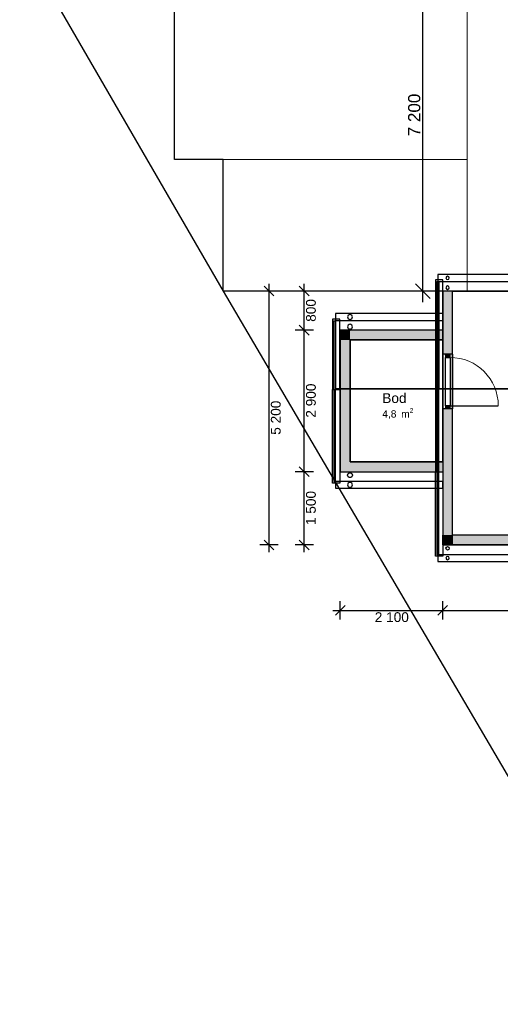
# Model space of a CAD drawing. Header units: millimetres. Extents: x 158466 to 263668, y 129175 to 189280.
# Tile 1 of 55: x 169534 to 179390, y 129175 to 149349. Entities that reach past the tile are written whole.
import ezdxf
from ezdxf.enums import TextEntityAlignment as Align

# ---------------------------------------------------------------- set-up
doc = ezdxf.new("R2010")
doc.units = ezdxf.units.MM
doc.header["$LTSCALE"] = 0.5
doc.header["$MEASUREMENT"] = 0
doc.linetypes.add('PLINE', pattern=[0])
for name, color, linetype in [('23-- Yttervegger (Skravur)(Nye konstruksjoner)', 7, 'Continuous'), ('23-- Yttervegger(Nye konstruksjoner)', 7, 'Continuous'), ('244- Vinduer_ dører_ foldevegger(Nye konstruksjoner)', 7, 'Continuous'), ('26-- Yttertak(Nye konstruksjoner)', 7, 'Continuous'), ('265- Gesimser_ takrenner og nedløp(Nye konstruksjoner)', 7, 'Continuous'), ('71-- Bearbeidet terreng(Nye konstruksjoner)', 7, 'Continuous'), ('842-M___1_100 Målsetting bygning(Nye konstruksjoner)', 7, 'Continuous'), ('862- M___BTA(Nye konstruksjoner)', 7, 'Continuous'), ('862- M___BTA(Polylinje)(Nye konstruksjoner)', 7, 'Continuous'), ('862- M___BTA(Tekst)(Nye konstruksjoner)', 7, 'Continuous'), ('862- M___Nettoareal(Nye konstruksjoner)', 7, 'Continuous'), ('862- M___Nettoareal(Polylinje)(Nye konstruksjoner)', 7, 'Continuous'), ('862- M___Nettoareal(Tekst)(Nye konstruksjoner)', 7, 'Continuous')]:
    doc.layers.add(name, color=color, linetype=linetype)
doc.layers.add('234- Vinduer_ dører_ porter(Nye konstruksjoner)', color=7, linetype='Continuous', lineweight=0)
doc.layers.add('256- Faste himlinger og overflatebehandling(Nye konstruksjoner)', color=7, linetype='Continuous', lineweight=0)
doc.styles.add('GENERATED_STYLE_1', font='arial.ttf')
doc.dimstyles.new('GENERATED_STYLE__2', dxfattribs={"dimtxt": 250, "dimasz": 285, "dimexe": 0.18, "dimexo": 5000, "dimgap": 0, "dimtad": 1, "dimdec": 0, "dimzin": 0, "dimdsep": 46, "dimtxsty": 'GENERATED_STYLE_1', "dimblk": 'ARROWHEAD_6', "dimblk1": 'ARROWHEAD_6', "dimblk2": 'ARROWHEAD_6', "dimcen": 0.09, "dimclrd": 256, "dimclre": 256, "dimclrt": 256, "dimadec": 1, "dimazin": 0, "dimtfac": 1, "dimtdec": 4, "dimtmove": 0, "dimatfit": 3, "dimfxl": 1, "dimtolj": 1, "dimtzin": 0, "dimarcsym": 0})
doc.dimstyles.new('GENERATED_STYLE__5', dxfattribs={"dimtxt": 200, "dimasz": 190, "dimexe": 0.18, "dimexo": 0.0625, "dimgap": 0, "dimtad": 3, "dimtih": 1, "dimtoh": 1, "dimdec": 0, "dimzin": 0, "dimdsep": 46, "dimtxsty": 'GENERATED_STYLE_1', "dimblk": 'ARROWHEAD_6', "dimblk1": 'ARROWHEAD_6', "dimblk2": 'ARROWHEAD_6', "dimcen": 0.09, "dimse1": 1, "dimse2": 1, "dimclrd": 256, "dimclre": 256, "dimclrt": 256, "dimadec": 1, "dimazin": 0, "dimtfac": 1, "dimtdec": 4, "dimtmove": 0, "dimatfit": 3, "dimfxl": 1, "dimtolj": 1, "dimtzin": 0, "dimarcsym": 0})
doc.dimstyles.new('GENERATED_STYLE__6', dxfattribs={"dimtxt": 200, "dimasz": 190, "dimexe": 0.18, "dimexo": 0.0625, "dimgap": 0, "dimtad": 3, "dimdec": 0, "dimzin": 0, "dimdsep": 46, "dimtxsty": 'GENERATED_STYLE_1', "dimblk": 'ARROWHEAD_6', "dimblk1": 'ARROWHEAD_6', "dimblk2": 'ARROWHEAD_6', "dimcen": 0.09, "dimse1": 1, "dimse2": 1, "dimclrd": 256, "dimclre": 256, "dimclrt": 256, "dimadec": 1, "dimazin": 0, "dimtfac": 1, "dimtdec": 4, "dimtmove": 0, "dimatfit": 3, "dimfxl": 1, "dimtolj": 1, "dimtzin": 0, "dimarcsym": 0})

# ---------------------------------------------------------------- blocks, each defined once
blk = doc.blocks.new('BTA carport med bod ca.__4_1', base_point=(183292, 137787))
at = {"layer": '862- M___BTA(Polylinje)(Nye konstruksjoner)', "linetype": 'PLINE', "flags": 128}
blk.add_lwpolyline([(189608, 138588), (189608, 143788), (178208, 143788), (178208, 142988), (176108, 142988), (176108, 140088), (178208, 140088), (178208, 138588)], close=True, dxfattribs=at)
at = {"layer": '862- M___BTA(Tekst)(Nye konstruksjoner)', "insert": (181408, 137699), "char_height": 200, "attachment_point": 1, "style": 'GENERATED_STYLE_1'}
blk.add_mtext('\\A1;{\\pql;\\pt0,24100;\\fArial|b0|i0|c0|p0;\\W1.000000;65,4\\fArial|b0|i0|c0|p0;\\W1.000000;\\A1{\\H.66x;\\S^  ;}\\fArial|b0|i0|c0|p0;\\W1.000000; m\\fArial|b0|i0|c0|p0;\\W1.000000;\\A1{\\H.66x;\\S2^  ;}}', dxfattribs=at)
at = {"layer": '862- M___BTA(Tekst)(Nye konstruksjoner)', "style": 'GENERATED_STYLE_1'}
for tag, height, p in [('ROOM_NAME', 250, (181408, 138084)), ('DUMMY_861', 250, (185175, 138141)), ('DUMMY_862', 200, (181408, 137748))]:
    blk.add_attdef(tag, text='', height=height, dxfattribs=at).set_placement(p, align=Align.TOP_LEFT)
blk = doc.blocks.new('Bod_104_37_1', base_point=(176726, 140302))
at = {"layer": '862- M___Nettoareal(Polylinje)(Nye konstruksjoner)', "linetype": 'PLINE', "flags": 128}
blk.add_lwpolyline([(176308, 142788), (176308, 140288), (178208, 140288), (178208, 142788)], close=True, dxfattribs=at)
at = {"layer": '862- M___Nettoareal(Tekst)(Nye konstruksjoner)', "insert": (176969, 141391), "char_height": 150, "attachment_point": 1, "style": 'GENERATED_STYLE_1'}
blk.add_mtext('\\A1;{\\pql;\\pt0,24100;\\fArial|b0|i0|c0|p0;\\W1.000000;4,8\\fArial|b0|i0|c0|p0;\\W1.000000;\\A1{\\H.66x;\\S^  ;}\\fArial|b0|i0|c0|p0;\\W1.000000; m\\fArial|b0|i0|c0|p0;\\W1.000000;\\A1{\\H.66x;\\S2^  ;}}', dxfattribs=at)
at = {"layer": '862- M___Nettoareal(Tekst)(Nye konstruksjoner)', "style": 'GENERATED_STYLE_1'}
for tag, height, p in [('ROOM_NAME', 200, (176969, 141696)), ('DUMMY_861', 200, (177457, 141741)), ('DUMMY_862', 150, (176969, 141427))]:
    blk.add_attdef(tag, text='', height=height, dxfattribs=at).set_placement(p, align=Align.TOP_LEFT)
blk = doc.blocks.new('Takrenne[173]_1', base_point=(189708, 144058))
at = {"layer": '265- Gesimser_ takrenner og nedløp(Nye konstruksjoner)', "linetype": 'PLINE', "flags": 128}
blk.add_lwpolyline([(189708, 144128), (178108, 144128), (178108, 143988), (189708, 143988)], close=True, dxfattribs=at)
blk.add_lwpolyline([(178273, 144058, 1), (178343, 144058, 1)], format="xyb", close=True, dxfattribs=at)
blk = doc.blocks.new('Takrenne[174]_1', base_point=(178108, 138318))
at = {"layer": '265- Gesimser_ takrenner og nedløp(Nye konstruksjoner)', "linetype": 'PLINE', "flags": 128}
blk.add_lwpolyline([(178108, 138248), (189708, 138248), (189708, 138388), (178108, 138388)], close=True, dxfattribs=at)
blk.add_lwpolyline([(178343, 138318, 1), (178273, 138318, 1)], format="xyb", close=True, dxfattribs=at)
blk = doc.blocks.new('Takrenne[175]_1', base_point=(176008, 139818))
at = {"layer": '265- Gesimser_ takrenner og nedløp(Nye konstruksjoner)', "linetype": 'PLINE', "flags": 128}
blk.add_lwpolyline([(176008, 139748), (178208, 139748), (178208, 139888), (176008, 139888)], close=True, dxfattribs=at)
blk.add_lwpolyline([(176358, 139818, 1), (176258, 139818, 1)], format="xyb", close=True, dxfattribs=at)
blk = doc.blocks.new('Takrenne[176]_1', base_point=(178208, 143258))
at = {"layer": '265- Gesimser_ takrenner og nedløp(Nye konstruksjoner)', "linetype": 'PLINE', "flags": 128}
blk.add_lwpolyline([(178208, 143328), (176008, 143328), (176008, 143188), (178208, 143188)], close=True, dxfattribs=at)
blk.add_lwpolyline([(176258, 143258, 1), (176358, 143258, 1)], format="xyb", close=True, dxfattribs=at)
blk = doc.blocks.new('Nedløp kompleks[184]_1', base_point=(176308, 143038))
at = {"layer": '265- Gesimser_ takrenner og nedløp(Nye konstruksjoner)', "linetype": 'PLINE', "flags": 128}
blk.add_lwpolyline([(176258, 143058, 1), (176358, 143058, 1)], format="xyb", close=True, dxfattribs=at)
blk = doc.blocks.new('Nedløp kompleks[185]_1', base_point=(178308, 143823))
at = {"layer": '265- Gesimser_ takrenner og nedløp(Nye konstruksjoner)', "linetype": 'PLINE', "flags": 128}
blk.add_lwpolyline([(178273, 143858, 1), (178343, 143858, 1)], format="xyb", close=True, dxfattribs=at)
blk = doc.blocks.new('Nedløp kompleks[186]_1', base_point=(176308, 140038))
at = {"layer": '265- Gesimser_ takrenner og nedløp(Nye konstruksjoner)', "linetype": 'PLINE', "flags": 128}
blk.add_lwpolyline([(176258, 140018, -1), (176358, 140018, -1)], format="xyb", close=True, dxfattribs=at)
blk = doc.blocks.new('Nedløp kompleks[187]_1', base_point=(178308, 138553))
at = {"layer": '265- Gesimser_ takrenner og nedløp(Nye konstruksjoner)', "linetype": 'PLINE', "flags": 128}
blk.add_lwpolyline([(178273, 138518, -1), (178343, 138518, -1)], format="xyb", close=True, dxfattribs=at)
blk = doc.blocks.new('Vindski[201]_1', base_point=(178106, 138388))
at = {"layer": '265- Gesimser_ takrenner og nedløp(Nye konstruksjoner)', "linetype": 'PLINE'}
for p, q in [((178087, 141788), (178086, 138388)), ((178126, 138388), (178127, 141788)), ((178086, 138388), (178126, 138388))]:
    blk.add_line(p, q, dxfattribs=at)
at = {"layer": '265- Gesimser_ takrenner og nedløp(Nye konstruksjoner)', "linetype": 'PLINE', "flags": 128}
blk.add_lwpolyline([(178212, 141788), (178211, 138358), (178063, 138358), (178064, 141788)], close=True, dxfattribs=at)
blk = doc.blocks.new('Vindski[202]_1', base_point=(178107, 143988))
at = {"layer": '265- Gesimser_ takrenner og nedløp(Nye konstruksjoner)', "linetype": 'PLINE'}
for p, q in [((178087, 141788), (178087, 143988)), ((178087, 143988), (178127, 143988)), ((178127, 143988), (178127, 141788))]:
    blk.add_line(p, q, dxfattribs=at)
at = {"layer": '265- Gesimser_ takrenner og nedløp(Nye konstruksjoner)', "linetype": 'PLINE', "flags": 128}
blk.add_lwpolyline([(178212, 141788), (178212, 144017), (178064, 144017), (178064, 141788)], close=True, dxfattribs=at)
blk = doc.blocks.new('Vindski[205]_1', base_point=(175993, 139884))
at = {"layer": '265- Gesimser_ takrenner og nedløp(Nye konstruksjoner)', "linetype": 'PLINE'}
for p, q in [((175973, 141773), (175973, 139884)), ((176013, 139884), (176013, 141773)), ((175973, 139884), (176013, 139884))]:
    blk.add_line(p, q, dxfattribs=at)
at = {"layer": '265- Gesimser_ takrenner og nedløp(Nye konstruksjoner)', "linetype": 'PLINE', "flags": 128}
blk.add_lwpolyline([(176098, 141773), (176098, 139854), (175950, 139854), (175950, 141773)], close=True, dxfattribs=at)
blk = doc.blocks.new('Vindski[206]_1', base_point=(175993, 143181))
at = {"layer": '265- Gesimser_ takrenner og nedløp(Nye konstruksjoner)', "linetype": 'PLINE'}
for p, q in [((175973, 141773), (175973, 143181)), ((175973, 143181), (176013, 143181)), ((176013, 143181), (176013, 141773))]:
    blk.add_line(p, q, dxfattribs=at)
at = {"layer": '265- Gesimser_ takrenner og nedløp(Nye konstruksjoner)', "linetype": 'PLINE', "flags": 128}
blk.add_lwpolyline([(176098, 141773), (176098, 143210), (175950, 143210), (175950, 141773)], close=True, dxfattribs=at)
blk = doc.blocks.new('*D395')
at = {"layer": '842-M___1_100 Målsetting bygning(Nye konstruksjoner)', "linetype": 'PLINE', "transparency": 16777216}
for p, q in [((177952, 150838), (177652, 151138)), ((177802, 150988), (177802, 151213)), ((178302, 150988), (177520, 150988)), ((177802, 143788), (177802, 150988)), ((177652, 143938), (177952, 143638)), ((178302, 143788), (177520, 143788)), ((177802, 143563), (177802, 143788))]:
    blk.add_line(p, q, dxfattribs=at)
at = {"layer": '842-M___1_100 Målsetting bygning(Nye konstruksjoner)', "transparency": 16777216, "insert": (177752, 146959), "char_height": 250, "attachment_point": 7, "rotation": 90, "style": 'GENERATED_STYLE_1'}
blk.add_mtext('\\A1;{\\pql;\\fArial|b0|i0|c0|p0;\\W1.000000;7\xa0200}', dxfattribs=at)
blk = doc.blocks.new('ARROWHEAD_6')
at = {"linetype": 'Continuous'}
for p, q in [((0, 0), (-1, 0)), ((-0.5, -0.5), (0.5, 0.5))]:
    blk.add_line(p, q, dxfattribs=at)
blk = doc.blocks.new('*D408')
at = {"layer": '842-M___1_100 Målsetting bygning(Nye konstruksjoner)', "linetype": 'PLINE', "transparency": 16777216}
for p, q in [((176108, 137057), (176108, 137432)), ((178208, 137057), (178208, 137432)), ((175958, 137245), (176108, 137245)), ((176208, 137345), (176008, 137145)), ((176108, 137245), (178208, 137245)), ((178308, 137345), (178108, 137145))]:
    blk.add_line(p, q, dxfattribs=at)
at = {"layer": '842-M___1_100 Målsetting bygning(Nye konstruksjoner)', "transparency": 16777216, "insert": (176815, 137005), "char_height": 200, "attachment_point": 7, "style": 'GENERATED_STYLE_1'}
blk.add_mtext('\\A1;{\\pql;\\fArial|b0|i0|c0|p0;\\W1.000000;2\xa0100}', dxfattribs=at)
blk = doc.blocks.new('*D409')
at = {"layer": '842-M___1_100 Målsetting bygning(Nye konstruksjoner)', "linetype": 'PLINE', "transparency": 16777216}
for p, q in [((178208, 137057), (178208, 137432)), ((189608, 137057), (189608, 137432)), ((178308, 137345), (178108, 137145)), ((178208, 137245), (189608, 137245)), ((189508, 137145), (189708, 137345)), ((189608, 137245), (189758, 137245))]:
    blk.add_line(p, q, dxfattribs=at)
at = {"layer": '842-M___1_100 Målsetting bygning(Nye konstruksjoner)', "transparency": 16777216, "insert": (183499, 137005), "char_height": 200, "attachment_point": 7, "style": 'GENERATED_STYLE_1'}
blk.add_mtext('\\A1;{\\pql;\\fArial|b0|i0|c0|p0;\\W1.000000;11\xa0400}', dxfattribs=at)
blk = doc.blocks.new('*D410')
at = {"layer": '842-M___1_100 Målsetting bygning(Nye konstruksjoner)', "linetype": 'PLINE', "transparency": 16777216}
for p, q in [((175556, 140088), (175181, 140088)), ((175268, 140188), (175468, 139988)), ((175368, 138588), (175368, 140088)), ((175268, 138688), (175468, 138488)), ((175556, 138588), (175181, 138588)), ((175368, 138438), (175368, 138588))]:
    blk.add_line(p, q, dxfattribs=at)
at = {"layer": '842-M___1_100 Målsetting bygning(Nye konstruksjoner)', "transparency": 16777216, "insert": (175608, 138994), "char_height": 200, "attachment_point": 7, "rotation": 90, "style": 'GENERATED_STYLE_1'}
blk.add_mtext('\\A1;{\\pql;\\fArial|b0|i0|c0|p0;\\W1.000000;1\xa0500}', dxfattribs=at)
blk = doc.blocks.new('*D411')
at = {"layer": '842-M___1_100 Målsetting bygning(Nye konstruksjoner)', "linetype": 'PLINE', "transparency": 16777216}
for p, q in [((175268, 143088), (175468, 142888)), ((175556, 142988), (175181, 142988)), ((175368, 140088), (175368, 142988)), ((175556, 140088), (175181, 140088)), ((175268, 140188), (175468, 139988))]:
    blk.add_line(p, q, dxfattribs=at)
at = {"layer": '842-M___1_100 Målsetting bygning(Nye konstruksjoner)', "transparency": 16777216, "insert": (175608, 141194), "char_height": 200, "attachment_point": 7, "rotation": 90, "style": 'GENERATED_STYLE_1'}
blk.add_mtext('\\A1;{\\pql;\\fArial|b0|i0|c0|p0;\\W1.000000;2\xa0900}', dxfattribs=at)
blk = doc.blocks.new('*D412')
at = {"layer": '842-M___1_100 Målsetting bygning(Nye konstruksjoner)', "linetype": 'PLINE', "transparency": 16777216}
for p, q in [((175468, 143688), (175268, 143888)), ((175368, 143788), (175368, 143938)), ((175556, 143788), (175181, 143788)), ((175368, 142988), (175368, 143788)), ((175268, 143088), (175468, 142888)), ((175556, 142988), (175181, 142988))]:
    blk.add_line(p, q, dxfattribs=at)
at = {"layer": '842-M___1_100 Målsetting bygning(Nye konstruksjoner)', "transparency": 16777216, "insert": (175608, 143159), "char_height": 200, "attachment_point": 7, "rotation": 90, "style": 'GENERATED_STYLE_1'}
blk.add_mtext('\\A1;{\\pql;\\fArial|b0|i0|c0|p0;\\W1.000000;800}', dxfattribs=at)
blk = doc.blocks.new('*D413')
at = {"layer": '842-M___1_100 Målsetting bygning(Nye konstruksjoner)', "linetype": 'PLINE', "transparency": 16777216}
for p, q in [((174748, 143688), (174548, 143888)), ((174648, 143788), (174648, 143938)), ((174836, 143788), (174461, 143788)), ((174648, 138588), (174648, 143788)), ((174548, 138688), (174748, 138488)), ((174836, 138588), (174461, 138588)), ((174648, 138438), (174648, 138588))]:
    blk.add_line(p, q, dxfattribs=at)
at = {"layer": '842-M___1_100 Målsetting bygning(Nye konstruksjoner)', "transparency": 16777216, "insert": (174888, 140844), "char_height": 200, "attachment_point": 7, "rotation": 90, "style": 'GENERATED_STYLE_1'}
blk.add_mtext('\\A1;{\\pql;\\fArial|b0|i0|c0|p0;\\W1.000000;5\xa0200}', dxfattribs=at)
blk = doc.blocks.new('Dør[47]_1')
at = {"layer": '23-- Yttervegger (Skravur)(Nye konstruksjoner)', "linetype": 'Continuous'}
for points in [[(178266, 142478), (178266, 142428), (178358, 142428), (178358, 142478)], [(178358, 141388), (178358, 141438), (178266, 141438), (178266, 141388)]]:
    blk.add_hatch(color=256, dxfattribs=at).paths.add_polyline_path(points)
at = {"layer": '234- Vinduer_ dører_ porter(Nye konstruksjoner)', "linetype": 'PLINE'}
blk.add_arc((178358, 141438), 990, 0, 90, dxfattribs=at)
at = {"layer": '244- Vinduer_ dører_ foldevegger(Nye konstruksjoner)', "linetype": 'PLINE'}
for p, q in [((178208, 142493), (178208, 141373)), ((178266, 142493), (178208, 142493)), ((178266, 142478), (178266, 142493)), ((178358, 142493), (178266, 142493)), ((178358, 142493), (178266, 142493)), ((178358, 142493), (178266, 142493)), ((178266, 142478), (178266, 142428)), ((178358, 142478), (178266, 142478)), ((178266, 141438), (178266, 142428)), ((178266, 142428), (178358, 142428)), ((178358, 142478), (178358, 142493)), ((178408, 142493), (178358, 142493)), ((178358, 142428), (178358, 142478)), ((178358, 142428), (178358, 141438)), ((178408, 142493), (178408, 141373)), ((178358, 141438), (178266, 141438)), ((178266, 141438), (178266, 141388)), ((178358, 141388), (178358, 141438)), ((178358, 141438), (179348, 141438)), ((178266, 141373), (178208, 141373)), ((178266, 141388), (178266, 141373)), ((178266, 141388), (178358, 141388)), ((178358, 141373), (178266, 141373)), ((178358, 141373), (178266, 141373)), ((178358, 141373), (178266, 141373)), ((178358, 141388), (178358, 141373)), ((178408, 141373), (178358, 141373))]:
    blk.add_line(p, q, dxfattribs=at)

msp = doc.modelspace()

# ---------------------------------------------------------------- hatches: boundary and pattern name
at = {"layer": '23-- Yttervegger (Skravur)(Nye konstruksjoner)', "linetype": 'Continuous'}
for points in [[(178408.1, 143787.7), (178208.1, 143787.7), (178208.1, 142492.7), (178408.1, 142492.7)], [(176108.1, 142987.7), (176308.1, 142787.7), (176308.1, 142987.7)], [(176108.1, 142787.7), (176308.1, 142787.7), (176108.1, 142987.7)], [(176308.1, 142787.7), (178208.1, 142787.7), (178208.1, 142987.7), (176308.1, 142987.7)], [(176108.1, 142787.7), (176108.1, 140287.7), (176308.1, 140287.7), (176308.1, 142787.7)], [(178208.1, 138787.7), (178408.1, 138787.7), (178408.1, 141372.7), (178208.1, 141372.7)], [(176108.1, 140087.7), (178208.1, 140087.7), (178208.1, 140287.7), (176108.1, 140287.7)], [(178408.1, 138787.7), (178208.1, 138787.7), (178208.1, 138587.7)], [(178408.1, 138787.7), (178208.1, 138587.7), (178408.1, 138587.7)], [(189408.1, 138787.7), (178408.1, 138787.7), (178408.1, 138587.7), (189408.1, 138587.7)]]:
    msp.add_hatch(color=256, dxfattribs=at).paths.add_polyline_path(points)

# ---------------------------------------------------------------- linework, layer by layer
at = {"layer": '23-- Yttervegger(Nye konstruksjoner)', "linetype": 'PLINE'}
for p, q in [((178266.1, 142492.7), (178208.1, 142492.7)), ((178358.1, 142492.7), (178266.1, 142492.7)), ((178408.1, 142492.7), (178358.1, 142492.7)), ((178266.1, 141372.7), (178208.1, 141372.7)), ((178358.1, 141372.7), (178266.1, 141372.7)), ((178408.1, 141372.7), (178358.1, 141372.7))]:
    msp.add_line(p, q, dxfattribs=at)
at = {"layer": '23-- Yttervegger(Nye konstruksjoner)', "linetype": 'PLINE', "flags": 128}
for points in [[(178408.1, 143787.7), (178208.1, 143787.7)], [(178208.1, 143787.7), (178208.1, 142987.7)], [(178408.1, 142492.7), (178408.1, 143787.7)], [(176108.1, 142987.7), (176308.1, 142987.7)], [(176108.1, 142987.7), (176108.1, 140287.7)], [(178208.1, 142987.7), (176308.1, 142987.7)], [(176308.1, 140287.7), (176308.1, 142787.7)], [(176308.1, 142787.7), (178208.1, 142787.7)], [(178208.1, 142787.7), (178208.1, 142492.7)], [(178208.1, 141372.7), (178208.1, 140287.7)], [(178408.1, 138787.7), (178408.1, 141372.7)], [(176108.1, 140287.7), (176108.1, 140087.7)], [(178208.1, 140287.7), (176308.1, 140287.7)], [(176308.1, 140087.7), (178208.1, 140087.7)], [(178208.1, 140087.7), (178208.1, 138787.7)], [(178208.1, 138587.7), (178208.1, 138787.7)], [(189408.1, 138787.7), (178408.1, 138787.7)], [(178208.1, 138587.7), (189608.1, 138587.7)]]:
    msp.add_lwpolyline(points, dxfattribs=at)
at = {"layer": '256- Faste himlinger og overflatebehandling(Nye konstruksjoner)', "linetype": 'PLINE', "flags": 128}
for points in [[(172708.1, 146487.7), (172708.1, 150987.7)], [(178708.1, 150987.7), (178708.1, 146487.7)], [(178708.1, 143787.7), (178708.1, 150987.7)], [(178708.1, 146487.7), (172708.1, 146487.7)], [(173708.1, 143787.7), (173708.1, 146487.7)], [(173708.1, 146487.7), (178708.1, 146487.7)], [(178708.1, 146487.7), (178708.1, 143787.7)], [(178708.1, 143787.7), (173708.1, 143787.7)], [(178408.1, 138787.7), (178408.1, 143787.7)], [(178408.1, 143787.7), (181408.1, 143787.7)], [(200208.1, 143787.7), (178708.1, 143787.7)], [(181408.1, 138787.7), (178408.1, 138787.7)]]:
    msp.add_lwpolyline(points, dxfattribs=at)
at = {"layer": '26-- Yttertak(Nye konstruksjoner)', "linetype": 'PLINE', "flags": 128}
for points in [[(178108.1, 143987.7), (189708.1, 143987.6)], [(178108.1, 141787.7), (178108.1, 143987.7)], [(178408.1, 143787.7), (189408.1, 143787.6)], [(178408.1, 141787.7), (178408.1, 143787.7)], [(176008.1, 143187.7), (178208.1, 143187.7)], [(176008.1, 141787.7), (176008.1, 143187.7)], [(178208.1, 143187.7), (178208.1, 141787.7)], [(178208.1, 141787.7), (176008.1, 141787.7)], [(176008.1, 141787.7), (178208.1, 141787.7)], [(176008.1, 139887.7), (176008.1, 141787.7)], [(178108.1, 141787.7), (189708.1, 141787.7)], [(178108.1, 138387.7), (178108.1, 141787.7)], [(189708.1, 141787.7), (178108.1, 141787.7)], [(178208.1, 141787.7), (178208.1, 139887.7)], [(178408.1, 141787.7), (189408.1, 141787.7)], [(178408.1, 138787.7), (178408.1, 141787.7)], [(189408.1, 141787.7), (178408.1, 141787.7)], [(178208.1, 139887.7), (176008.1, 139887.7)], [(189408.1, 138787.7), (178408.1, 138787.7)], [(189708.1, 138387.7), (178108.1, 138387.7)]]:
    msp.add_lwpolyline(points, dxfattribs=at)
at = {"layer": '71-- Bearbeidet terreng(Nye konstruksjoner)', "linetype": 'PLINE', "flags": 128}
msp.add_lwpolyline([(169534, 150987.7), (173708.1, 143787.7), (173708.1, 146487.7), (172708.1, 146487.7), (172708.1, 150987.7)], dxfattribs=at)
msp.add_lwpolyline([(178408.1, 143787.7), (173708.1, 143787.7), (182293.8, 129175.1, 0.0448206), (183448.4, 129660.5), (185965.8, 130995.2), (186902.7, 129228.2), (193908.4, 132942.7), (194318.5, 133167.5), (195302.6, 133769.4), (196611.7, 134725.1), (198207.1, 136187.7), (192408.1, 136187.7), (192408.1, 138787.7), (189608.1, 138787.7), (189608.1, 138587.7), (178408.1, 138587.7)], format="xyb", close=True, dxfattribs=at)

# ---------------------------------------------------------------- block references
at = {"layer": '244- Vinduer_ dører_ foldevegger(Nye konstruksjoner)', "linetype": 'PLINE'}
msp.add_blockref('Dør[47]_1', (0, 0), dxfattribs=at)
at = {"layer": '265- Gesimser_ takrenner og nedløp(Nye konstruksjoner)', "linetype": 'PLINE'}
for name, p in [('Takrenne[173]_1', (189708.1, 144057.6)), ('Vindski[202]_1', (178106.7, 143987.8)), ('Nedløp kompleks[185]_1', (178308.1, 143822.7)), ('Takrenne[176]_1', (178208.1, 143257.7)), ('Vindski[206]_1', (175993.2, 143180.7)), ('Nedløp kompleks[184]_1', (176308.1, 143037.7)), ('Vindski[205]_1', (175993.1, 139883.6)), ('Vindski[201]_1', (178106.4, 138387.5)), ('Nedløp kompleks[186]_1', (176308.1, 140037.7)), ('Takrenne[175]_1', (176008.1, 139817.7)), ('Nedløp kompleks[187]_1', (178308.1, 138552.7)), ('Takrenne[174]_1', (178108.1, 138317.7))]:
    msp.add_blockref(name, p, dxfattribs=at)
at = {"layer": '862- M___BTA(Nye konstruksjoner)', "linetype": 'Continuous'}
ref = msp.add_blockref('BTA carport med bod ca.__4_1', (183291.6, 137787.2), dxfattribs=at)
ref.add_attrib('ROOM_NAME', 'BTA carport med bod ca.', dxfattribs={"layer": '862- M___BTA(Tekst)(Nye konstruksjoner)', "color": 7, "height": 250, "style": 'GENERATED_STYLE_1'}).set_placement((181408.1, 138083.6), align=Align.TOP_LEFT)
at = {"layer": '862- M___Nettoareal(Nye konstruksjoner)', "linetype": 'Continuous'}
ref = msp.add_blockref('Bod_104_37_1', (176725.9, 140302.1), dxfattribs=at)
ref.add_attrib('ROOM_NAME', 'Bod', dxfattribs={"layer": '862- M___Nettoareal(Tekst)(Nye konstruksjoner)', "color": 7, "height": 200, "style": 'GENERATED_STYLE_1'}).set_placement((176969.3, 141695.7), align=Align.TOP_LEFT)

# ---------------------------------------------------------------- dimensions: what is measured, and where the dimension line sits
at = {"layer": '842-M___1_100 Målsetting bygning(Nye konstruksjoner)', "linetype": 'Continuous'}
for base, p1, p2, dimstyle, picture, middle in [((177801.5, 150987.7), (178708.1, 143787.7), (178708.1, 150987.7), 'GENERATED_STYLE__2', '*D395', (177626.5, 147387.5)), ((174648.2, 143787.7), (178208.1, 138587.7), (178208.1, 143787.7), 'GENERATED_STYLE__6', '*D413', (174788.2, 141187.6)), ((175368.5, 143787.7), (176108.1, 142987.7), (178208.1, 143787.7), 'GENERATED_STYLE__6', '*D412', (175508.5, 143387.2)), ((175368.5, 142987.7), (176108.1, 140087.7), (176108.1, 142987.7), 'GENERATED_STYLE__6', '*D411', (175508.5, 141537.6)), ((175368.5, 140087.7), (178208.1, 138587.7), (176108.1, 140087.7), 'GENERATED_STYLE__6', '*D410', (175508.5, 139337.6))]:
    dim = msp.add_linear_dim(base=base, p1=p1, p2=p2, angle=90, dimstyle=dimstyle, dxfattribs=at)
    dim.commit()
    dim.dimension.update_dxf_attribs({"geometry": picture, "text_midpoint": middle, "dimtype": 160, "text_rotation": 90})
for base, p1, p2, picture, middle in [((178208.1, 137244.6), (176108.1, 140087.7), (178208.1, 138587.7), '*D408', (177158, 137104.6)), ((189608.1, 137244.6), (178208.1, 138587.7), (189608.1, 138587.7), '*D409', (183918, 137104.6))]:
    dim = msp.add_linear_dim(base=base, p1=p1, p2=p2, dimstyle='GENERATED_STYLE__5', dxfattribs=at)
    dim.commit()
    dim.dimension.update_dxf_attribs({"geometry": picture, "text_midpoint": middle, "dimtype": 160})

doc.saveas('drawing.dxf')
